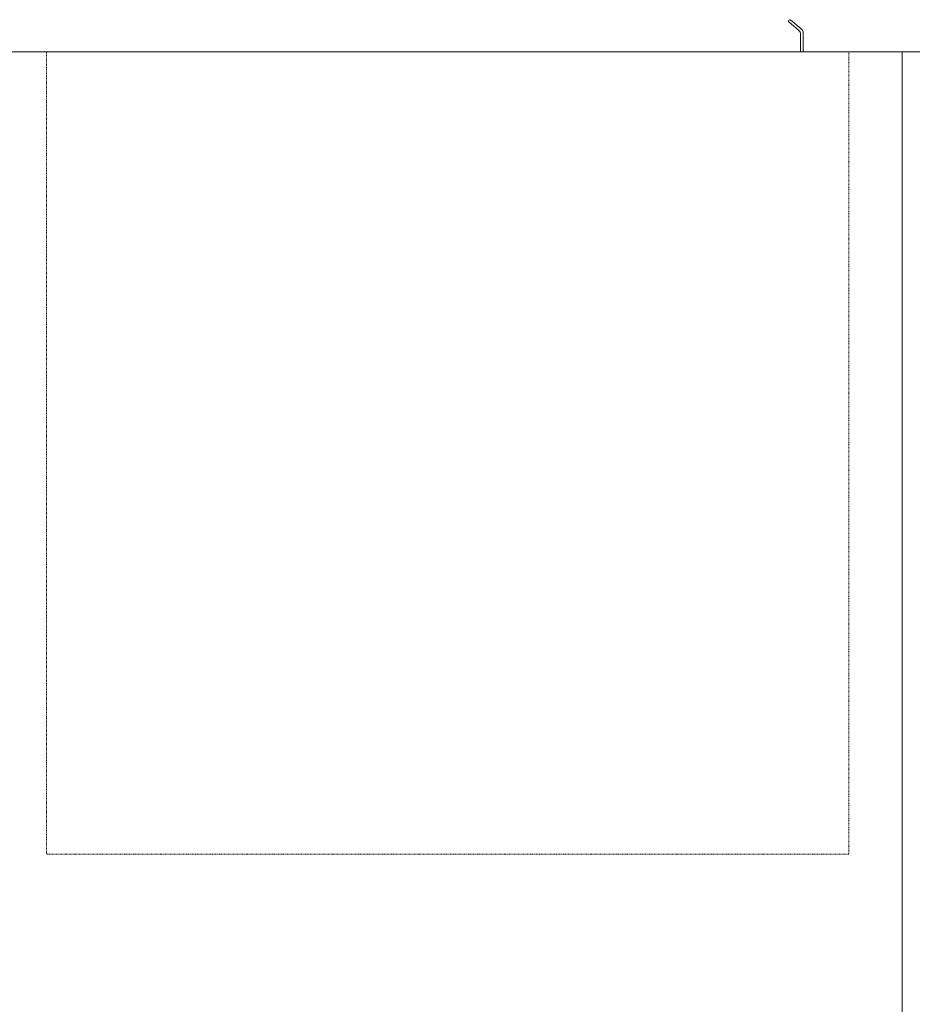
# Model space of a CAD drawing. Header units: millimetres. Extents: x -281 to 121694, y -16481 to 65128.
# Tile 39 of 256: x 13475 to 14309, y 18309 to 19229. Entities that reach past the tile are written whole.
import ezdxf

# ---------------------------------------------------------------- set-up
doc = ezdxf.new("R2010")
doc.units = ezdxf.units.MM
doc.linetypes.add('NLRS_Dash-0_6mm_Space-0_6mm_cpz', pattern=[1.2, 0.6, -0.6])
for name, color, linetype, lineweight in [('A--L$01A__Algemeen', 7, 'Continuous', 5), ('A--L82__LosseGebruikersInvent', 1, 'Continuous', 5), ('A--L8__LosseInventaris', 1, 'Continuous', 5)]:
    doc.layers.add(name, color=color, linetype=linetype, lineweight=lineweight)

# ---------------------------------------------------------------- blocks, each defined once
blk = doc.blocks.new('NLRS_82_FU_UN_spoekbak_gen_kad - spoelbak dxbxh 900x900x957-V502-L_80_ 16')
at = {"layer": 'A--L$01A__Algemeen'}
for p, q in [((450, -577.32), (450, 322.68)), ((-450, -577.32), (450, -577.32))]:
    blk.add_line(p, q, dxfattribs=at)
blk = doc.blocks.new('NLRS_82_SE_UN_koelkast_vriezer_incubator_gen_kad - koelkast onder tafel dxbxh 750x750x850-V435-L_80_ 16')
at = {"layer": 'A--L8__LosseInventaris', "linetype": 'NLRS_Dash-0_6mm_Space-0_6mm_cpz'}
for p, q in [((-330.3, 79), (419.7, 79)), ((-330.3, -671), (-330.3, 79)), ((419.7, 79), (419.7, -671)), ((419.7, -671), (-330.3, -671))]:
    blk.add_line(p, q, dxfattribs=at)
at = {"layer": 'A--L8__LosseInventaris'}
for p, q in [((-287.8, -671), (-287.8, -688.67)), ((-285.3, -687.5), (-285.3, -671)), ((-286.01, -692.5), (-276.31, -700.64)), ((-274.53, -698.87), (-283.51, -691.33))]:
    blk.add_line(p, q, dxfattribs=at)
for centre, radius, start, end in [((-282.8, -688.67), 5, 180, 230), ((-282.8, -688.67), 5, 180, 230), ((-280.3, -687.5), 5, 180, 230), ((-280.3, -687.5), 5, 180, 230), ((-275.34, -699.83), 1.26, 220, 50), ((-275.34, -699.83), 1.26, 220, 50)]:
    blk.add_arc(centre, radius, start, end, dxfattribs=at)
blk = doc.blocks.new('NLRS_82_FU_UN_lab en spoel tafels_gen_kad - labtafel zonder onderkast dxbxh 900x1800x950-V343-L_80_ 16')
at = {"layer": 'A--L$01A__Algemeen'}
blk.add_line((-900, -637.32), (900, -637.32), dxfattribs=at)

msp = doc.modelspace()

# ---------------------------------------------------------------- block references
at = {"layer": 'A--L82__LosseGebruikersInvent', "rotation": 180}
for name, p in [('NLRS_82_FU_UN_lab en spoel tafels_gen_kad - labtafel zonder onderkast dxbxh 900x1800x950-V343-L_80_ 16', (13400, 18561.78)), ('NLRS_82_FU_UN_spoekbak_gen_kad - spoelbak dxbxh 900x900x957-V502-L_80_ 16', (14750, 18621.78))]:
    msp.add_blockref(name, p, dxfattribs=at)
at = {"layer": 'A--L8__LosseInventaris', "linetype": 'NLRS_Dash-0_6mm_Space-0_6mm_cpz', "rotation": 180}
msp.add_blockref('NLRS_82_SE_UN_koelkast_vriezer_incubator_gen_kad - koelkast onder tafel dxbxh 750x750x850-V435-L_80_ 16', (13919.7, 18528.1), dxfattribs=at)

doc.saveas('drawing.dxf')
